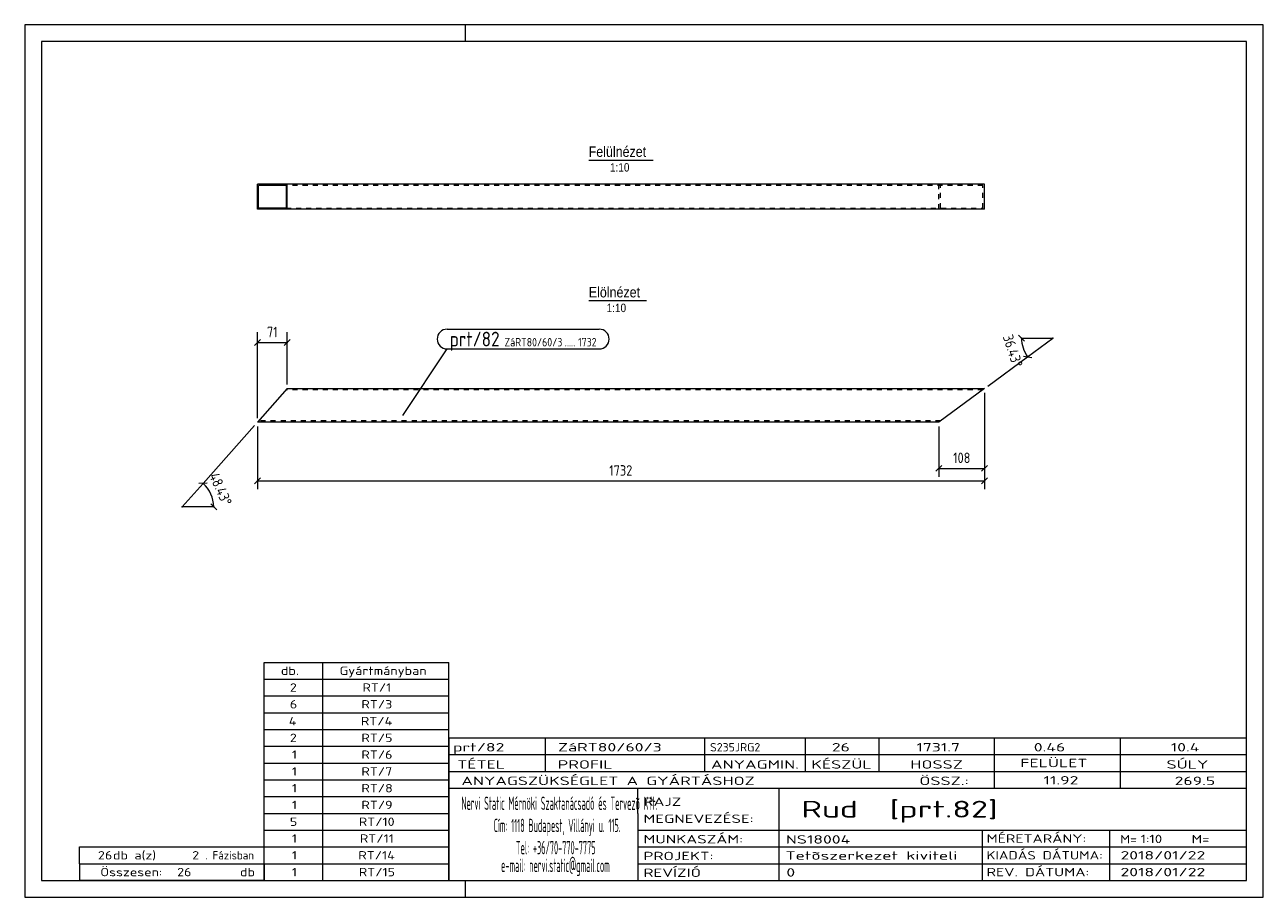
# Model space of a CAD drawing. Header units: millimetres. Extents: x 1 to 296, y 1 to 209.
import ezdxf

# ---------------------------------------------------------------- set-up
doc = ezdxf.new("R2010")
doc.units = ezdxf.units.MM
doc.header["$LTSCALE"] = 0.6
doc.linetypes.add('XKITLINE00', pattern=[0])
doc.linetypes.add('XKITLINE02', pattern=[4, 2, -2])
for name, color, linetype, lineweight in [('DrawingSheet', 5, 'Continuous', 0), ('OtherObjectType', 1, 'Continuous', 0), ('Part', 2, 'Continuous', 0), ('PartMark', 3, 'Continuous', 0), ('Z-DIMENSIONS', 1, 'Continuous', 0)]:
    doc.layers.add(name, color=color, linetype=linetype, lineweight=lineweight)
doc.styles.add('ARIAL', font='ARIAL.TTF')
doc.styles.add('ISOCPEUR', font='ISOCPEUR.TTF')

msp = doc.modelspace()

# ---------------------------------------------------------------- linework, layer by layer
at = {"layer": 'DrawingSheet', "color": 2, "linetype": 'XKITLINE00', "lineweight": 0}
for p, q in [((296, 209), (1, 209)), ((1, 209), (1, 1)), ((106, 205), (106, 209)), ((296, 1), (296, 209)), ((106, 1), (106, 5)), ((1, 1), (296, 1))]:
    msp.add_line(p, q, dxfattribs=at)
at = {"layer": 'DrawingSheet', "color": 3, "linetype": 'XKITLINE00', "lineweight": 0}
for p, q in [((292, 205), (5, 205)), ((5, 205), (5, 5)), ((292, 5), (292, 205)), ((5, 5), (292, 5))]:
    msp.add_line(p, q, dxfattribs=at)
at = {"layer": 'OtherObjectType', "color": 6, "linetype": 'XKITLINE00', "lineweight": 0}
for p, q in [((135.32, 176.75), (150.7, 176.75)), ((135.35, 143.25), (149.07, 143.25))]:
    msp.add_line(p, q, dxfattribs=at)
at = {"layer": 'OtherObjectType', "color": 7, "linetype": 'XKITLINE00', "lineweight": 0}
for p, q in [((58, 57), (102, 57)), ((58, 53), (58, 57)), ((72, 53), (72, 57)), ((102, 53), (102, 57)), ((58, 53), (102, 53)), ((58, 49), (58, 53)), ((72, 49), (72, 53)), ((102, 49), (102, 53)), ((58, 49), (102, 49)), ((58, 45), (58, 49)), ((72, 45), (72, 49)), ((102, 45), (102, 49)), ((58, 45), (102, 45)), ((58, 41), (58, 45)), ((72, 41), (72, 45)), ((102, 41), (102, 45)), ((58, 41), (102, 41)), ((58, 37), (58, 41)), ((72, 37), (72, 41)), ((102, 37), (102, 41)), ((102, 39), (292, 39)), ((102, 39), (102, 35)), ((102, 39), (292, 39)), ((125, 35), (125, 39)), ((163, 35), (163, 39)), ((187, 35), (187, 39)), ((204.5, 35), (204.5, 39)), ((232, 35), (232, 39)), ((262, 35), (262, 39)), ((292, 35), (292, 39)), ((58, 37), (102, 37)), ((58, 33), (58, 37)), ((72, 33), (72, 37)), ((102, 33), (102, 37)), ((58, 33), (102, 33)), ((58, 29), (58, 33)), ((72, 29), (72, 33)), ((102, 35), (292, 35)), ((102, 35), (102, 5)), ((102, 35), (292, 35)), ((102, 29), (102, 33)), ((125, 31), (125, 35)), ((163, 31), (163, 35)), ((187, 31), (187, 35)), ((204.5, 31), (204.5, 35)), ((232, 31), (232, 35)), ((262, 31), (262, 35)), ((292, 31), (292, 35)), ((102, 31), (292, 31)), ((232, 27), (232, 31)), ((262, 27), (262, 31)), ((292, 27), (292, 31)), ((58, 29), (102, 29)), ((58, 25), (58, 29)), ((72, 25), (72, 29)), ((102, 25), (102, 29)), ((102, 27), (292, 27)), ((147, 21), (147, 27)), ((180.7, 17), (180.7, 27)), ((292, 21), (292, 27)), ((58, 25), (102, 25)), ((58, 21), (58, 25)), ((72, 21), (72, 25)), ((102, 21), (102, 25)), ((58, 21), (102, 21)), ((58, 17), (58, 21)), ((72, 17), (72, 21)), ((102, 17), (102, 21)), ((147, 21), (147, 5)), ((292, 17), (292, 21)), ((58, 17), (102, 17)), ((58, 13), (58, 17)), ((72, 13), (72, 17)), ((102, 13), (102, 17)), ((147, 17), (292, 17)), ((180.7, 5), (180.7, 17)), ((229.16, 13), (229.16, 17)), ((259.5, 5), (259.5, 17)), ((292, 13), (292, 17)), ((14, 9), (14, 13)), ((14, 13), (58, 13)), ((14, 13), (58, 13)), ((58, 9), (58, 13)), ((58, 13), (102, 13)), ((58, 9), (58, 13)), ((72, 9), (72, 13)), ((102, 9), (102, 13)), ((147, 13), (292, 13)), ((229.16, 5), (229.16, 13)), ((292, 9), (292, 13)), ((14, 9), (58, 9)), ((14, 9), (14, 5)), ((14, 9), (58, 9)), ((58, 9), (58, 5)), ((58, 9), (102, 9)), ((58, 5), (58, 9)), ((72, 5), (72, 9)), ((102, 5), (102, 9)), ((147, 9), (292, 9)), ((292, 5), (292, 9)), ((58, 5), (14, 5)), ((58, 5), (102, 5)), ((102, 5), (292, 5)), ((139.5, 5), (292, 5))]:
    msp.add_line(p, q, dxfattribs=at)
at = {"layer": 'Part', "color": 2, "linetype": 'XKITLINE00', "lineweight": 0}
for p, q in [((56.42, 165), (56.42, 171)), ((229.59, 171), (56.42, 171)), ((56.69, 165.3), (56.69, 170.7)), ((63.25, 170.7), (56.69, 170.7)), ((63.25, 170.7), (63.25, 165.3)), ((63.52, 165), (63.52, 171)), ((229.59, 165), (229.59, 171)), ((63.25, 165.3), (56.69, 165.3)), ((229.59, 165), (56.42, 165)), ((63.52, 122.25), (56.42, 114.25)), ((63.52, 122.25), (229.59, 122.25)), ((229.59, 122.25), (218.75, 114.25)), ((218.75, 114.25), (56.42, 114.25))]:
    msp.add_line(p, q, dxfattribs=at)
at = {"layer": 'Part', "color": 7, "linetype": 'XKITLINE02', "lineweight": 0}
for p, q in [((229.19, 170.7), (63.25, 170.7)), ((218.75, 165), (218.75, 171)), ((219.16, 165.3), (219.16, 170.7)), ((229.19, 165.3), (229.19, 170.7)), ((63.25, 165.3), (229.19, 165.3)), ((229.19, 121.95), (63.25, 121.95)), ((219.16, 114.55), (56.69, 114.55))]:
    msp.add_line(p, q, dxfattribs=at)
at = {"layer": 'PartMark', "color": 7, "linetype": 'XKITLINE00', "lineweight": 0}
for p, q in [((101.59, 136.42), (137.86, 136.42)), ((91.09, 115.88), (101.59, 131.72)), ((101.59, 131.72), (137.86, 131.72))]:
    msp.add_line(p, q, dxfattribs=at)
for centre, start, end in [((101.59, 134.07), 90, 270), ((137.86, 134.07), 270, 90)]:
    msp.add_arc(centre, 2.35, start, end, dxfattribs=at)
at = {"layer": 'Z-DIMENSIONS', "color": 7, "linetype": 'XKITLINE00', "lineweight": 0}
for p, q in [((56.42, 115.25), (56.42, 135.75)), ((63.52, 123.25), (63.52, 135.75)), ((57.13, 133.96), (55.71, 132.54)), ((56.42, 133.25), (63.52, 133.25)), ((64.22, 133.96), (62.81, 132.54)), ((237.71, 135), (239.13, 133.59)), ((238.42, 134.3), (245.92, 134.3)), ((239.88, 129.84), (245.92, 134.3)), ((230.4, 122.84), (239.88, 129.84)), ((238.89, 129.99), (240.87, 129.69)), ((229.59, 121.25), (229.59, 98.25)), ((229.59, 121.25), (229.59, 101.25)), ((55.76, 113.5), (43.48, 99.66)), ((56.42, 113.25), (56.42, 98.25)), ((218.75, 113.25), (218.75, 101.25)), ((219.46, 103.96), (218.05, 102.54)), ((218.75, 103.25), (229.59, 103.25)), ((230.3, 103.96), (228.89, 102.54)), ((57.13, 100.96), (55.71, 99.54)), ((230.3, 100.96), (228.89, 99.54)), ((43.48, 99.66), (38.5, 94.05)), ((44.48, 99.72), (42.48, 99.6)), ((56.42, 100.25), (229.59, 100.25)), ((46.71, 93.34), (45.29, 94.75)), ((46, 94.05), (38.5, 94.05))]:
    msp.add_line(p, q, dxfattribs=at)
for centre, start, end in [((245.92, 134.3), 180, 216.4273), ((38.5, 94.05), 0, 48.4269)]:
    msp.add_arc(centre, 7.5, start, end, dxfattribs=at)
at = {"layer": 'Z-DIMENSIONS', "color": 3}
for p in [(56.42, 133.25), (63.52, 133.25), (218.75, 103.25), (229.59, 103.25), (56.42, 100.25), (229.59, 100.25)]:
    msp.add_point(p, dxfattribs=at)
at = {"layer": 'Z-DIMENSIONS', "color": 7}
for p in [(238.42, 134.3), (245.92, 134.3), (239.88, 129.84), (43.48, 99.66), (38.5, 94.05), (46, 94.05)]:
    msp.add_point(p, dxfattribs=at)

# ---------------------------------------------------------------- texts
at = {"layer": 'OtherObjectType', "color": 6, "style": 'ARIAL', "width": 0.85}
for s, height, p in [('Felülnézet', 2.5, (135.32, 177.5)), ('1:10', 2, (140.41, 174)), ('Elölnézet', 2.5, (135.35, 144)), ('1:10', 2, (139.61, 140.5))]:
    msp.add_text(s, height=height, dxfattribs=at).set_placement(p)
at = {"layer": 'OtherObjectType', "color": 7, "style": 'ISOCPEUR'}
for s, height, width, p in [('db.', 2, 1.211571, (62, 54)), ('Gyártmányban', 2, 1.211571, (76, 54)), ('2', 2, 1.211571, (64.14, 50)), ('RT/1', 2, 1.211571, (81.43, 50)), ('6', 2, 1.211571, (64.14, 46)), ('RT/3', 2, 1.211571, (81.18, 46)), ('4', 2, 1.211571, (63.9, 42)), ('RT/4', 2, 1.211571, (81.06, 42)), ('2', 2, 1.211571, (64.14, 38)), ('RT/5', 2, 1.211571, (81.18, 38)), ('1', 2, 1.211571, (64.63, 34)), ('RT/6', 2, 1.211571, (81.18, 34)), ('prt/82', 2, 1.525501, (103, 35.76)), ('ZáRT80/60/3', 2, 1.525501, (128, 35.76)), ('S235JRG2', 2, 1.02, (164.22, 35.76)), ('26', 2, 1.525501, (193.24, 35.76)), ('1731.7', 2, 1.525501, (213.39, 35.76)), ('0.46', 2, 1.525501, (241.35, 35.76)), ('10.4', 2, 1.525501, (273.98, 35.76)), ('TÉTEL', 2, 1.525501, (104, 31.66)), ('PROFIL', 2, 1.525501, (127.96, 31.66)), ('ANYAGMIN.', 2, 1.525501, (164.47, 31.66)), ('KÉSZÜL', 2, 1.525501, (188.37, 31.66)), ('HOSSZ', 2, 1.525501, (211.96, 31.66)), ('FELÜLET', 2, 1.525501, (238.13, 32)), ('SÚLY', 2, 1.525501, (272.96, 31.66)), ('1', 2, 1.211571, (64.63, 30)), ('RT/7', 2, 1.211571, (81.18, 30)), ('ANYAGSZÜKSÉGLET A GYÁRTÁSHOZ', 2, 1.525501, (105, 27.75)), ('ÖSSZ.:', 2, 1.525501, (214.1, 27.75)), ('11.92', 2, 1.525501, (243.67, 27.88)), ('269.5', 2, 1.525501, (274.9, 27.75)), ('1', 2, 1.211571, (64.63, 26)), ('RT/8', 2, 1.211571, (81.18, 26)), ('1', 2, 1.211571, (64.63, 22)), ('RT/9', 2, 1.211571, (81.18, 22)), ('Nervi Static Mérnöki\xa0Szaktanácsadó\xa0és\xa0Tervezõ Kft.', 3.1765, 0.403093, (105, 21.82)), ('RAJZ', 2, 1.445, (148.38, 22.78)), ('Rud  [prt.82]', 4, 1.474651, (186, 20)), ('MEGNEVEZÉSE:', 2, 1.445, (148.38, 18.72)), ('5', 2, 1.211571, (64.14, 18)), ('RT/10', 2, 1.211571, (80.57, 18)), ('Cím:\xa01118 Budapest, Villányi u. 115.', 3.1765, 0.403093, (112.69, 16.53)), ('1', 2, 1.211571, (64.63, 14)), ('RT/11', 2, 1.211571, (80.82, 14)), ('MUNKASZÁM:', 2, 1.445, (148.38, 13.84)), ('NS18004', 2, 1.525501, (182.28, 13.78)), ('MÉRETARÁNY:', 2, 1.36, (230.1, 14)), ('M=', 2, 1.211571, (261.91, 13.84)), ('1:10', 2, 1.275, (266.79, 13.9)), ('M=', 2, 1.275, (278.95, 13.87)), ('26', 2, 1.211571, (18.43, 10)), ('db a(z)', 2, 1.211571, (22, 10)), ('2', 2, 1.211571, (40.86, 10)), ('. Fázisban', 2, 0.935, (44, 10)), ('1', 2, 1.211571, (64.63, 10)), ('RT/14', 2, 1.211571, (80.45, 10)), ('Tel:\xa0+36/70-770-7775', 3.1765, 0.403093, (117.97, 11.24)), ('PROJEKT:', 2, 1.445, (148.38, 9.84)), ('Tetõszerkezet kiviteli ', 2, 1.525501, (182.2, 9.94)), ('KIADÁS DÁTUMA:', 2, 1.275, (230.1, 10)), ('2018/01/22', 2, 1.525501, (262, 10)), ('e-mail:\xa0nervi.static@gmail.com', 3.1765, 0.403093, (114.45, 7)), ('Összesen:            db', 2, 1.211571, (19, 6)), ('26', 2, 1.211571, (37.29, 6)), ('1', 2, 1.211571, (64.63, 6)), ('RT/15', 2, 1.211571, (80.57, 6)), ('REVÍZIÓ', 2, 1.445, (148.38, 5.84)), ('0', 2, 1.525501, (182.41, 5.92)), ('REV. DÁTUMA:', 2, 1.36, (230.1, 6)), ('2018/01/22', 2, 1.525501, (262, 6))]:
    msp.add_text(s, height=height, dxfattribs=dict(at, width=width)).set_placement(p)
at = {"layer": 'PartMark', "color": 3, "style": 'ISOCPEUR', "width": 0.85}
msp.add_text('prt/82', height=3.5, dxfattribs=at).set_placement((102.19, 132.32))
at = {"layer": 'PartMark', "color": 4, "style": 'ISOCPEUR', "width": 0.85}
for s, p in [('ZáRT80/60/3', (115.27, 132.32)), ('1732', (132.79, 132.32)), ('.....', (129.62, 132.32))]:
    msp.add_text(s, height=2, dxfattribs=at).set_placement(p)
at = {"layer": 'Z-DIMENSIONS', "color": 3, "style": 'ISOCPEUR', "width": 0.85}
for s, p in [('71', (58.68, 134.5)), ('108', (222.13, 104.5)), ('1732', (140.21, 101.5))]:
    msp.add_text(s, height=2.5, dxfattribs=at).set_placement(p)
for s, rotation, p in [('36.43°', -71.7859, (233.91, 134.64)), ('48.43°', -65.787, (44.84, 101.49))]:
    msp.add_text(s, height=2.5, rotation=rotation, dxfattribs=at).set_placement(p)

doc.saveas('drawing.dxf')
